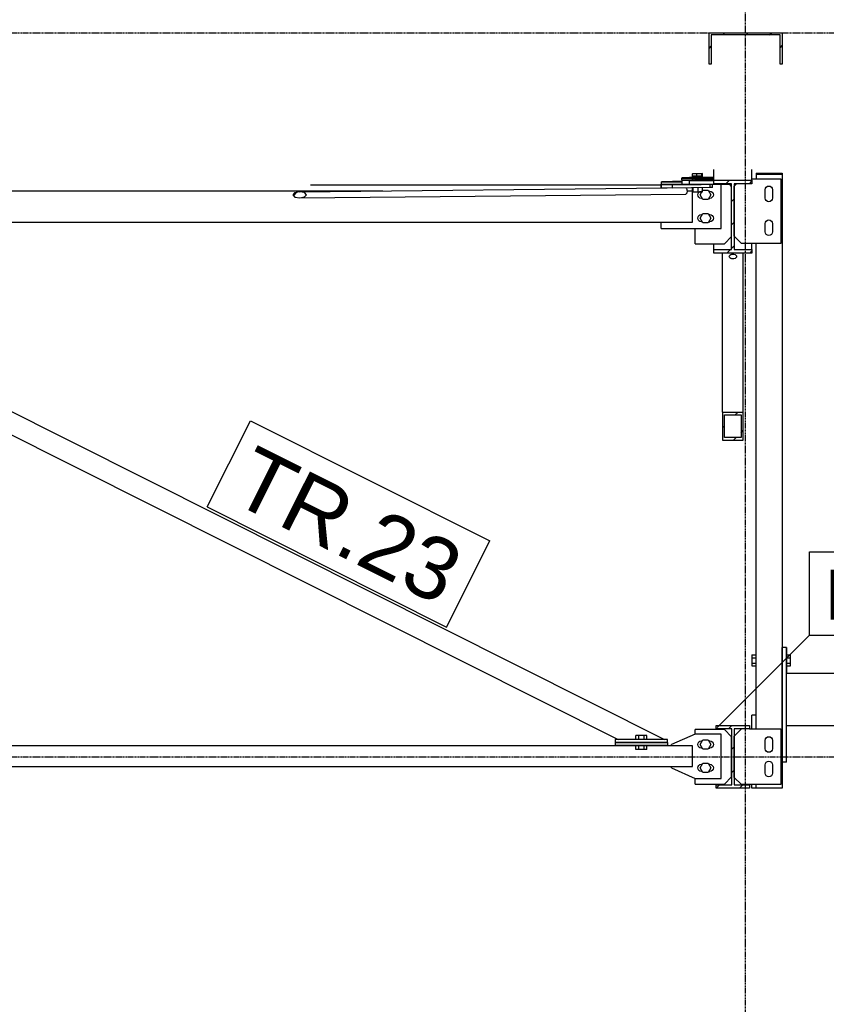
# Model space of a CAD drawing. Header units: millimetres. Extents: x -288865 to 11255, y 102926 to 380857.
# Tile 142 of 142: x -148210 to -146664, y 360788 to 362676. Entities that reach past the tile are written whole.
import ezdxf

# ---------------------------------------------------------------- set-up
doc = ezdxf.new("R2010")
doc.units = ezdxf.units.MM
doc.header["$MEASUREMENT"] = 0
doc.set_wipeout_variables(frame=1)
doc.linetypes.add('DXK_LINE_DOT3', pattern=[5.918699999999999, 2.979, -0.9799, 0.9799, -0.9799])
for name, color, linetype in [('TS_INNE_OBIEKTY', 7, 'Continuous'), ('TS_LINIE_WIDOCZNE', 7, 'Continuous'), ('TS_OPISY', 7, 'Continuous'), ('TS_OPISY_LINIE', 7, 'Continuous'), ('TS_OPISY_RAMKA', 7, 'Continuous'), ('TS_WYPELNIENIE', 7, 'Continuous')]:
    doc.layers.add(name, color=color, linetype=linetype)
doc.styles.add('ARIAL', font='arial.ttf')

# ---------------------------------------------------------------- blocks, each defined once
blk = doc.blocks.new('Part-66156026-1359 - 1303')
at = {"layer": 'TS_LINIE_WIDOCZNE', "color": 1, "linetype": 'Continuous'}
for p, q in [((50117.8613772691, 3250.699999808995), (50131.8613772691, 3264.699999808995)), ((50117.8613772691, 3171.702288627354), (50117.8613772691, 3250.699999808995)), ((50147.5, 3264.699999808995), (50207.3613772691, 3264.699999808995)), ((50207.3613772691, 3264.699999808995), (50207.3613772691, 3157.702288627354)), ((50131.8613772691, 3157.702288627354), (50117.8613772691, 3171.702288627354)), ((50207.3613772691, 3157.702288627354), (50131.8613772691, 3157.702288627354))]:
    blk.add_line(p, q, dxfattribs=at)
blk = doc.blocks.new('Part-66156026-1393 - 1303')
at = {"layer": 'TS_WYPELNIENIE', "linetype": 'Continuous'}
h = blk.add_hatch(dxfattribs=at)
h.set_pattern_fill('', color=256, scale=10, style=0, pattern_type=0)
h.set_pattern_definition([(45, (49294.24434523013, 4293.492244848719), (-22.45064030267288, 22.45064030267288), [])])
h.paths.add_polyline_path([(49298.26146448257, 4289.311802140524), (49294.24434523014, 4293.492244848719), (49284.85854390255, 4295.102803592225), (49275.60213562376, 4293.200034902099), (49271.89739882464, 4288.898554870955), (49275.91451807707, 4284.718112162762), (49285.30031940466, 4283.107553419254), (49294.55672768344, 4285.010322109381)])
at = {"layer": 'TS_INNE_OBIEKTY', "color": 1, "linetype": 'Continuous'}
for p, q in [((49275.60213562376, 4293.200034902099), (49271.89739882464, 4288.898554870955)), ((49271.89739882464, 4288.898554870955), (49275.91451807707, 4284.718112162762)), ((49284.85854390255, 4295.102803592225), (49275.60213562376, 4293.200034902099)), ((49294.24434523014, 4293.492244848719), (49284.85854390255, 4295.102803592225)), ((49298.26146448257, 4289.311802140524), (49294.24434523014, 4293.492244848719)), ((49294.55672768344, 4285.010322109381), (49298.26146448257, 4289.311802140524)), ((49275.91451807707, 4284.718112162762), (49285.30031940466, 4283.107553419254)), ((49285.30031940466, 4283.107553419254), (49294.55672768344, 4285.010322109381))]:
    blk.add_line(p, q, dxfattribs=at)
at = {"layer": 'TS_LINIE_WIDOCZNE', "color": 1, "linetype": 'Continuous'}
for p, q in [((49284.85854390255, 4295.102803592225), (49989.32744002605, 4302.253661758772)), ((49285.30031940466, 4283.107553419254), (50025.13163755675, 4290.617365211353)), ((50025.13163755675, 4290.617365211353), (50027.03408397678, 4292.445485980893)), ((50025.3814156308, 4302.238092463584), (50026.90110433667, 4300.929229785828)), ((50026.90110433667, 4300.929229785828), (50027.76702111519, 4296.716800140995)), ((50027.76702111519, 4296.716800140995), (50027.03408397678, 4292.445485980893))]:
    blk.add_line(p, q, dxfattribs=at)
blk = doc.blocks.new('Part-66156026-1396 - 1303')
at = {"layer": 'TS_LINIE_WIDOCZNE', "color": 1, "linetype": 'Continuous'}
blk.add_line((49305.86691600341, 4308.450839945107), (49978.14881753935, 4308.450710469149), dxfattribs=at)
blk = doc.blocks.new('Part-66156026-1405 - 1303')
at = {"layer": 'TS_LINIE_WIDOCZNE', "color": 1, "linetype": 'Continuous'}
for p, q in [((50117.8613772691, 4305.894660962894), (50122.4215189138, 4310.454802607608)), ((50152.00000000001, 4319.894660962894), (50207.3613772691, 4319.894660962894)), ((50207.3613772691, 4319.894660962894), (50207.3613772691, 4195.896949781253)), ((50117.8613772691, 4209.896949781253), (50117.8613772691, 4305.894660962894)), ((50131.8613772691, 4195.896949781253), (50117.8613772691, 4209.896949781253)), ((50207.3613772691, 4195.896949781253), (50131.8613772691, 4195.896949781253))]:
    blk.add_line(p, q, dxfattribs=at)
blk = doc.blocks.new('Part-66156026-1421 - 1303')
at = {"layer": 'TS_LINIE_WIDOCZNE', "color": 1, "linetype": 'Continuous'}
for p, q in [((49978.14881753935, 4309.242714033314), (50017.65000015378, 4309.242714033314)), ((49978.14881753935, 4302.140190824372), (49978.14881753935, 4309.242714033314)), ((50093.1500000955, 4224.242706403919), (50093.1500000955, 4308.609149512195)), ((49978.14881753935, 4224.242706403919), (49978.14881753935, 4236.726626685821)), ((49978.14881753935, 4224.242706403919), (50093.1500000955, 4224.242706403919))]:
    blk.add_line(p, q, dxfattribs=at)
blk = doc.blocks.new('Part-66156026-1422 - 1303')
at = {"layer": 'TS_LINIE_WIDOCZNE', "color": 1, "linetype": 'Continuous'}
for p, q in [((49978.59926850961, 4308.588290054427), (50017.65000015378, 4309.08209729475)), ((49978.59926851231, 4302.589477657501), (49978.59926850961, 4308.588290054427)), ((49978.59926850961, 4308.588290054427), (50000.05561400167, 4307.91665313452)), ((50000.05561400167, 4307.91665313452), (50054.81886780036, 4308.609149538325)), ((50000.05561400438, 4301.917840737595), (50000.05561400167, 4307.91665313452)), ((50071.79207764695, 4302.824968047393), (50071.79207764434, 4308.609149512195)), ((50076.40532402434, 4303.236913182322), (50076.40532402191, 4308.609149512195)), ((50000.05561400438, 4301.917840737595), (49978.59926851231, 4302.589477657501)), ((50071.79207764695, 4302.824968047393), (50000.05561400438, 4301.917840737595)), ((50076.40532402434, 4303.236913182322), (50071.79207764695, 4302.824968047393))]:
    blk.add_line(p, q, dxfattribs=at)
blk = doc.blocks.new('Part-66156026-1423 - 1303')
at = {"layer": 'TS_LINIE_WIDOCZNE', "color": 1, "linetype": 'Continuous'}
for p, q in [((50000.05536792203, 4314.785339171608), (49978.59902242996, 4314.113702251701)), ((49978.59902242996, 4314.113702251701), (50017.64975408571, 4313.61989501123)), ((49978.59902242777, 4309.242714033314), (49978.59902242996, 4314.113702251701)), ((50017.64975408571, 4314.562853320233), (50000.05536792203, 4314.785339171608))]:
    blk.add_line(p, q, dxfattribs=at)
blk = doc.blocks.new('Part-66156026-1424 - 1303')
at = {"layer": 'TS_LINIE_WIDOCZNE', "color": 1, "linetype": 'Continuous'}
for p, q in [((50032.64975408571, 4322.091453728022), (50017.64975408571, 4321.693544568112)), ((50017.64975408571, 4321.693544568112), (50017.64975408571, 4320.897726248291)), ((50017.64975408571, 4320.897726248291), (50079, 4320.897726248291)), ((50017.64975408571, 4317.801292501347), (50017.64975408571, 4320.897726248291)), ((50079, 4322.091453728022), (50032.64975408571, 4322.091453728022)), ((50040.64915685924, 4321.693035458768), (50040.99179017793, 4321.736049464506)), ((50040.99173231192, 4321.649976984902), (50040.64915685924, 4321.693035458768)), ((50041.98592782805, 4321.611085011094), (50040.99173231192, 4321.649976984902)), ((50040.99179017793, 4321.736049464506), (50041.98614796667, 4321.774804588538)), ((50043.53443284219, 4321.580166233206), (50041.98592782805, 4321.611085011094)), ((50041.98614796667, 4321.774804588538), (50043.53488733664, 4321.805506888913)), ((50045.48568169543, 4321.560246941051), (50043.53443284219, 4321.580166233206)), ((50043.53488733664, 4321.805506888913), (50045.48639408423, 4321.825150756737)), ((50047.64868868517, 4321.553276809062), (50045.48568169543, 4321.560246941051)), ((50045.48639408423, 4321.825150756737), (50047.64962487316, 4321.831813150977)), ((50049.81191949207, 4321.559939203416), (50047.64868868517, 4321.553276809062)), ((50047.64960534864, 4321.55327385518), (50047.64962487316, 4321.831813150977)), ((50047.64962487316, 4321.831813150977), (50049.81263184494, 4321.824843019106)), ((50051.76342625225, 4321.579583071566), (50049.81191949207, 4321.559939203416)), ((50049.81263184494, 4321.824843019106), (50051.76388068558, 4321.804923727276)), ((50053.31216562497, 4321.610285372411), (50051.76342625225, 4321.579583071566)), ((50051.76388068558, 4321.804923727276), (50053.31238569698, 4321.77400494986)), ((50054.30652340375, 4321.649040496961), (50053.31216562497, 4321.610285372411)), ((50053.31238569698, 4321.77400494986), (50054.30658122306, 4321.735112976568)), ((50054.64915669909, 4321.692054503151), (50054.30652340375, 4321.649040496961)), ((50054.30658122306, 4321.735112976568), (50054.64915669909, 4321.692054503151))]:
    blk.add_line(p, q, dxfattribs=at)
blk = doc.blocks.new('Part-66156026-1425 - 1303')
at = {"layer": 'TS_LINIE_WIDOCZNE', "color": 1, "linetype": 'Continuous'}
for p, q in [((50017.65000015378, 4317.801292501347), (50017.65000015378, 4309.007058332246)), ((50017.65000015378, 4317.801292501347), (50079, 4317.801292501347)), ((50017.65000015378, 4317.005474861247), (50032.65000015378, 4316.607566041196)), ((50032.65000015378, 4308.609149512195), (50017.65000015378, 4309.007058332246)), ((50032.65000015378, 4308.609149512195), (50032.65000015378, 4316.607566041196)), ((50032.65000015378, 4316.607566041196), (50079, 4316.607566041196)), ((50113.1500000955, 4308.609149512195), (50032.65000015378, 4308.609149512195)), ((50040.65064707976, 4316.835893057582), (50040.9920571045, 4316.880019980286)), ((50040.99324946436, 4316.793641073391), (50040.65064707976, 4316.835893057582)), ((50040.9920571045, 4316.880019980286), (50041.98298389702, 4316.922170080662)), ((50041.9875203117, 4316.758206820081), (50040.99324946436, 4316.793641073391)), ((50041.98298389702, 4316.922170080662), (50043.52676622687, 4316.958231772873)), ((50043.53613346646, 4316.73267520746), (50041.9875203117, 4316.758206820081)), ((50043.52676622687, 4316.958231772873), (50045.47281385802, 4316.984687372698)), ((50045.48749988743, 4316.719545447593), (50043.53613346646, 4316.73267520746)), ((50045.47281385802, 4316.984687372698), (50047.63129706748, 4316.998956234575)), ((50047.65055275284, 4316.720102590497), (50045.48749988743, 4316.719545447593)), ((50047.63129706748, 4316.998956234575), (50049.79896265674, 4316.999624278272)), ((50047.63224801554, 4316.7200978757), (50047.63129706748, 4316.998956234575)), ((50049.81365913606, 4316.734292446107), (50047.65055275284, 4316.720102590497)), ((50049.79896265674, 4316.999624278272), (50051.75564724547, 4316.9865533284)), ((50051.76502561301, 4316.760725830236), (50049.81365913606, 4316.734292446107)), ((50051.75564724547, 4316.9865533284), (50053.30909568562, 4316.961027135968)), ((50053.31363883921, 4316.796815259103), (50051.76502561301, 4316.760725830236)), ((50053.30909568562, 4316.961027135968), (50054.30671548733, 4316.925553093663)), ((50054.30790976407, 4316.839028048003), (50053.31363883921, 4316.796815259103)), ((50054.30671548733, 4316.925553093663), (50054.65051222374, 4316.883615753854)), ((50054.65051222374, 4316.883615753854), (50054.30790976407, 4316.839028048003))]:
    blk.add_line(p, q, dxfattribs=at)
blk = doc.blocks.new('Part-66156026-1426 - 1303')
at = {"layer": 'TS_LINIE_WIDOCZNE', "color": 1, "linetype": 'Continuous'}
for p, q in [((50043.1500000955, 4318.832714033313), (50079, 4318.832714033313)), ((50043.1500000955, 4317.801292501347), (50043.1500000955, 4318.832714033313)), ((50113.1500000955, 4304.832714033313), (50109.37356461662, 4308.609149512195)), ((50043.1500000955, 4194.835002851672), (50043.1500000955, 4224.242706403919)), ((50043.1500000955, 4194.835002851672), (50099.1500000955, 4194.835002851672)), ((50099.1500000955, 4194.835002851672), (50113.1500000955, 4208.835002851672))]:
    blk.add_line(p, q, dxfattribs=at)
blk = doc.blocks.new('Part-66156026-1432 - 1303')
at = {"layer": 'TS_WYPELNIENIE', "linetype": 'Continuous'}
h = blk.add_hatch(dxfattribs=at)
h.set_pattern_fill('', color=256, scale=10, style=0, pattern_type=0)
h.set_pattern_definition([(45, (50070.00000055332, 4600), (-22.45064030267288, 22.45064030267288), [])])
h.paths.add_polyline_path([(50210.00000035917, 4600), (50070.00000055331, 4600), (50070.00000055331, 4540), (50074.00000055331, 4540), (50074.00000055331, 4596), (50206.00000055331, 4596), (50206.00000055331, 4540), (50210.00000055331, 4540)])
at = {"layer": 'TS_INNE_OBIEKTY', "color": 1, "linetype": 'Continuous'}
for p, q in [((50070.00000055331, 4600), (50210.00000035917, 4600)), ((50070.00000055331, 4540), (50070.00000055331, 4600)), ((50206.00000055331, 4596), (50074.00000055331, 4596)), ((50074.00000055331, 4596), (50074.00000055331, 4540)), ((50206.00000055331, 4540), (50206.00000055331, 4596)), ((50210.00000035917, 4600), (50210.00000055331, 4540)), ((50074.00000055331, 4540), (50070.00000055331, 4540)), ((50210.00000055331, 4540), (50206.00000055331, 4540))]:
    blk.add_line(p, q, dxfattribs=at)
blk = doc.blocks.new('Part-66156026-1440 - 1303')
at = {"layer": 'TS_LINIE_WIDOCZNE', "color": 1, "linetype": 'Continuous'}
for p, q in [((50043.1500000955, 3254.763797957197), (49998.1500000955, 3234.763797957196)), ((50093.1500000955, 3254.763797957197), (50043.1500000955, 3254.763797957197)), ((50093.1500000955, 3169.763790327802), (50093.1500000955, 3254.763797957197)), ((49998.1500000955, 3232.249156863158), (49998.1500000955, 3234.763797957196)), ((49998.1500000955, 3189.763790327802), (49998.1500000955, 3192.249156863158)), ((49998.1500000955, 3189.763790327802), (50043.1500000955, 3169.763790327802)), ((50043.1500000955, 3169.763790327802), (50093.1500000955, 3169.763790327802))]:
    blk.add_line(p, q, dxfattribs=at)
blk = doc.blocks.new('Part-66156026-1441 - 1303')
at = {"layer": 'TS_LINIE_WIDOCZNE', "color": 1, "linetype": 'Continuous'}
for p, q in [((50099.1500000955, 3263.513797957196), (50043.1500000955, 3263.513797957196)), ((50043.1500000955, 3254.763797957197), (50043.1500000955, 3263.513797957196)), ((50113.1500000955, 3249.513797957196), (50099.1500000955, 3263.513797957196)), ((50113.1500000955, 3172.516086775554), (50113.1500000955, 3249.513797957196)), ((50043.1500000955, 3158.516086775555), (50043.1500000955, 3169.763790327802)), ((50043.1500000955, 3158.516086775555), (50099.1500000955, 3158.516086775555)), ((50099.1500000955, 3158.516086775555), (50113.1500000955, 3172.516086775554))]:
    blk.add_line(p, q, dxfattribs=at)
blk = doc.blocks.new('Part-66156026-1450 - 1303')
at = {"layer": 'TS_LINIE_WIDOCZNE', "color": 1, "linetype": 'Continuous'}
for p, q in [((50209.99015713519, 3200.999999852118), (50209.9901569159, 3420.999999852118)), ((50218.01746241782, 3421.000000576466), (50209.9901569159, 3420.999999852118)), ((50217.99015661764, 3421.000000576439), (50218.01746241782, 3421.000000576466)), ((50217.99015683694, 3200.999999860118), (50217.99015661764, 3420.999999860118)), ((50218.01746241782, 3421.000000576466), (50218.0174624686, 3371.000000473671)), ((50218.01746264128, 3200.999984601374), (50218.01746257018, 3271.000000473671)), ((50218.01746264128, 3200.999984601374), (50209.99015713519, 3200.999999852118)), ((50217.99015683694, 3200.999984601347), (50218.01746264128, 3200.999984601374))]:
    blk.add_line(p, q, dxfattribs=at)
blk = doc.blocks.new('Part-66156026-1451 - 1303')
at = {"layer": 'TS_LINIE_WIDOCZNE', "color": 1, "linetype": 'Continuous'}
for p, q in [((51010.00375422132, 3370.999999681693), (50217.99996169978, 3371.000000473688)), ((51010.00375422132, 3370.999999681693), (51010.00375421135, 3361.002673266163)), ((51010.00375412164, 3270.999999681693), (51010.0037541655, 3315.00269120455)), ((50217.9999616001, 3271.000000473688), (50540.01938898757, 3271.000000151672)), ((51010.00375412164, 3270.999999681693), (50668.01562978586, 3271.000000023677))]:
    blk.add_line(p, q, dxfattribs=at)
blk = doc.blocks.new('Part-66156026-1457 - 1303')
at = {"layer": 'TS_LINIE_WIDOCZNE', "color": 1, "linetype": 'Continuous'}
for p, q in [((49990.15005836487, 3244.563324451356), (49890.15005836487, 3244.563324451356)), ((49890.15005836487, 3244.563324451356), (49890.15005836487, 3238.563324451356)), ((49890.15005836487, 3238.563324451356), (49990.15005836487, 3238.563324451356)), ((49990.15005836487, 3238.563324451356), (49990.15005836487, 3244.563324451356))]:
    blk.add_line(p, q, dxfattribs=at)
blk = doc.blocks.new('Part-66156026-1459 - 1303')
at = {"layer": 'TS_WYPELNIENIE', "linetype": 'Continuous'}
h = blk.add_hatch(dxfattribs=at)
h.set_pattern_fill('', color=256, scale=10, style=0, pattern_type=0)
h.set_pattern_definition([(45, (50083.5, 3271), (-22.45064030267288, 22.45064030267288), [])])
h.paths.add_polyline_path([(50147.5, 3271), (50083.5, 3271), (50083.5, 3264.699999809), (50113.29999995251, 3264.699999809), (50113.29999995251, 3157.300000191), (50083.5, 3157.300000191), (50083.5, 3151), (50147.5, 3151), (50147.5, 3157.300000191), (50117.70000004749, 3157.300000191), (50117.70000004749, 3264.699999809), (50147.5, 3264.699999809)])
at = {"layer": 'TS_INNE_OBIEKTY', "color": 1, "linetype": 'Continuous'}
for p, q in [((50083.5, 3271), (50147.5, 3271)), ((50083.5, 3264.699999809), (50083.5, 3271)), ((50147.5, 3271), (50147.5, 3264.699999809)), ((50113.29999995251, 3264.699999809), (50083.5, 3264.699999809)), ((50113.29999995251, 3157.300000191), (50113.29999995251, 3264.699999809)), ((50147.5, 3264.699999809), (50117.70000004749, 3264.699999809)), ((50117.70000004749, 3264.699999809), (50117.70000004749, 3157.300000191)), ((50083.5, 3151), (50083.5, 3157.300000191)), ((50083.5, 3157.300000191), (50113.29999995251, 3157.300000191)), ((50117.70000004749, 3157.300000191), (50147.5, 3157.300000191)), ((50147.5, 3157.300000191), (50147.5, 3151)), ((50147.5, 3151), (50083.5, 3151))]:
    blk.add_line(p, q, dxfattribs=at)
blk = doc.blocks.new('Part-66156026-1461 - 1303')
at = {"layer": 'TS_WYPELNIENIE', "linetype": 'Continuous'}
h = blk.add_hatch(dxfattribs=at)
h.set_pattern_fill('', color=256, scale=10, style=0, pattern_type=0)
h.set_pattern_definition([(45, (50079, 4317.356182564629), (-22.45064030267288, 22.45064030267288), [])])
h.paths.add_polyline_path([(50152.00000000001, 4317.356182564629), (50079, 4317.356182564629), (50079, 4310.454802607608), (50113.1500000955, 4310.454802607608), (50113.1500000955, 4184.229565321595), (50079, 4184.229565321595), (50079, 4177.328185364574), (50152.00000000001, 4177.328185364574), (50152.00000000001, 4184.229565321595), (50117.8499999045, 4184.229565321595), (50117.8499999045, 4310.454802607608), (50152.00000000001, 4310.454802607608)])
at = {"layer": 'TS_INNE_OBIEKTY', "color": 1, "linetype": 'Continuous'}
for p, q in [((50079, 4317.356182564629), (50152.00000000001, 4317.356182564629)), ((50079, 4310.454802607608), (50079, 4317.356182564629)), ((50113.1500000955, 4310.454802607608), (50079, 4310.454802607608)), ((50113.1500000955, 4184.229565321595), (50113.1500000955, 4310.454802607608)), ((50152.00000000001, 4310.454802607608), (50117.8499999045, 4310.454802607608)), ((50117.8499999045, 4310.454802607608), (50117.8499999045, 4184.229565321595)), ((50152.00000000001, 4317.356182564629), (50152.00000000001, 4310.454802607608)), ((50079, 4177.328185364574), (50079, 4184.229565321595)), ((50079, 4184.229565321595), (50113.1500000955, 4184.229565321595)), ((50152.00000000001, 4177.328185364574), (50079, 4177.328185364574)), ((50117.8499999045, 4184.229565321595), (50152.00000000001, 4184.229565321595)), ((50152.00000000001, 4184.229565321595), (50152.00000000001, 4177.328185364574))]:
    blk.add_line(p, q, dxfattribs=at)
at = {"layer": 'TS_LINIE_WIDOCZNE', "color": 1, "linetype": 'Continuous'}
for p, q in [((50079, 4317.356182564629), (50079, 4337.3561823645)), ((50152.00000000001, 4317.356182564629), (50152.00000000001, 4337.3561823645)), ((50079, 4184.229565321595), (50079, 4194.835002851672)), ((50152.00000000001, 4184.229565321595), (50152.00000000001, 4195.896949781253))]:
    blk.add_line(p, q, dxfattribs=at)
blk = doc.blocks.new('Part-66156026-1464 - 1303')
at = {"layer": 'TS_WYPELNIENIE', "linetype": 'Continuous'}
h = blk.add_hatch(dxfattribs=at)
h.set_pattern_fill('', color=256, scale=10, style=0, pattern_type=0)
h.set_pattern_definition([(45, (50095.49999999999, 3872.339878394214), (-22.45064030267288, 22.45064030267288), [])])
h.paths.add_polyline_path([(50135.5, 3872.339878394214), (50095.5, 3872.339878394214), (50095.5, 3818.324232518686), (50135.5, 3818.324232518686)])
h.paths.add_polyline_path([(50099.5, 3823.725797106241), (50099.5, 3866.938313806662), (50131.5, 3866.938313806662), (50131.5, 3823.725797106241)])
at = {"layer": 'TS_INNE_OBIEKTY', "color": 1, "linetype": 'Continuous'}
for p, q in [((50095.5, 3872.339878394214), (50135.5, 3872.339878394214)), ((50095.5, 3872.339878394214), (50095.5, 3818.324232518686)), ((50135.5, 3818.324232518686), (50135.5, 3872.339878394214)), ((50099.5, 3823.725797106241), (50099.5, 3866.938313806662)), ((50099.5, 3866.938313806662), (50131.5, 3866.938313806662)), ((50131.5, 3866.938313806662), (50131.5, 3823.725797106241)), ((50095.5, 3818.324232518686), (50135.5, 3818.324232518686)), ((50131.5, 3823.725797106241), (50099.5, 3823.725797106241))]:
    blk.add_line(p, q, dxfattribs=at)
at = {"layer": 'TS_LINIE_WIDOCZNE', "color": 1, "linetype": 'Continuous'}
for p, q in [((50095.5, 3872.339878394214), (50095.5, 4177.328185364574)), ((50135.5, 3872.339878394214), (50135.5, 4177.328185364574))]:
    blk.add_line(p, q, dxfattribs=at)
blk = doc.blocks.new('Part-66156026-1466 - 1303')
at = {"layer": 'TS_LINIE_WIDOCZNE', "color": 1, "linetype": 'Continuous'}
for p, q in [((50159.97269388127, 3290.9988981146), (50151.97269417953, 3290.99889809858)), ((50151.97269423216, 3264.699999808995), (50151.97269417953, 3290.99889809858)), ((50159.9726939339, 3264.699999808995), (50159.97269388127, 3290.9988981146)), ((50159.99999968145, 3290.998898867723), (50159.97269388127, 3290.9988981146)), ((50159.97269388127, 3290.998898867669), (50159.99999968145, 3290.998898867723)), ((50151.97269445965, 3150.998898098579), (50151.97269444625, 3157.702288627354)), ((50159.97269416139, 3150.9988981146), (50159.97269414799, 3157.702288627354)), ((50159.97269416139, 3150.9988981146), (50151.97269445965, 3150.998898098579)), ((50159.97269416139, 3150.9988981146), (50159.99999996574, 3150.998881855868)), ((50159.97269416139, 3150.998881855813), (50159.99999996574, 3150.998881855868))]:
    blk.add_line(p, q, dxfattribs=at)
blk = doc.blocks.new('Part-66156026-1467 - 1303')
at = {"layer": 'TS_LINIE_WIDOCZNE', "color": 1, "linetype": 'Continuous'}
for p, q in [((46385.17006847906, 4296.726626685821), (49444.82995371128, 4296.726626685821)), ((50027.76500114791, 4296.726626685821), (50038.150000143, 4296.726626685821)), ((50038.150000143, 4236.726626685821), (50038.150000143, 4296.726626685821)), ((48037.59503829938, 4236.726626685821), (50038.150000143, 4236.726626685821))]:
    blk.add_line(p, q, dxfattribs=at)
blk = doc.blocks.new('Part-66156026-1468 - 1303')
at = {"layer": 'TS_LINIE_WIDOCZNE', "color": 1, "linetype": 'Continuous'}
for p, q in [((50038.150000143, 3232.249156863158), (45787.05000019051, 3232.249156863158)), ((50038.150000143, 3192.249156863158), (50038.150000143, 3232.249156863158)), ((45787.05000019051, 3192.249156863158), (50038.150000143, 3192.249156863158))]:
    blk.add_line(p, q, dxfattribs=at)
blk = doc.blocks.new('Part-66156026-1470 - 1303')
at = {"layer": 'TS_LINIE_WIDOCZNE', "color": 1, "linetype": 'Continuous'}
for p, q in [((47943.0339458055, 4224.719951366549), (49895.56237554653, 3244.563324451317)), ((48032.1926211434, 4224.719951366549), (49984.72105088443, 3244.563324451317))]:
    blk.add_line(p, q, dxfattribs=at)
blk = doc.blocks.new('Part-66156026-1475 - 1303')
at = {"layer": 'TS_LINIE_WIDOCZNE', "color": 1, "linetype": 'Continuous'}
for p, q in [((49990.15005645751, 3238.563324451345), (49890.15005645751, 3238.563324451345)), ((49890.15005645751, 3238.563324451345), (49890.15005645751, 3232.563324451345)), ((49990.15005645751, 3232.563324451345), (49890.15005645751, 3232.563324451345)), ((49990.15005645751, 3238.563324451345), (49990.15005645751, 3232.563324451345))]:
    blk.add_line(p, q, dxfattribs=at)
blk = doc.blocks.new('Part-66156026-1484 - 1303')
at = {"layer": 'TS_LINIE_WIDOCZNE', "color": 1, "linetype": 'Continuous'}
for p, q in [((50160.00000000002, 4330.474876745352), (50160.00000000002, 4319.894660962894)), ((50160.00000000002, 4330.474876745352), (50210.00000000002, 4330.474876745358)), ((50160.00000000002, 4328.474876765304), (50210.00000000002, 4328.474876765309)), ((50165.00000000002, 4328.574876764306), (50165.00000000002, 4330.37487674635)), ((50165.00000000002, 4330.37487674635), (50205.00000000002, 4330.374876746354)), ((50205.00000000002, 4328.574876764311), (50165.00000000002, 4328.574876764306)), ((50205.00000000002, 4330.374876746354), (50205.00000000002, 4328.574876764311)), ((50210.00000000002, 4330.474876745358), (50210.00000000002, 3150.99999968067)), ((50160.00000000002, 3264.699999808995), (50160.00000000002, 4195.896949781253)), ((50160.00000000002, 3150.99999968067), (50160.00000000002, 3157.702288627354)), ((50210.00000000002, 3150.99999968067), (50160.00000000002, 3150.99999968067))]:
    blk.add_line(p, q, dxfattribs=at)
blk = doc.blocks.new('Bolt-66156026-1509 - 1303')
at = {"layer": 'TS_INNE_OBIEKTY', "color": 1, "linetype": 'Continuous'}
for p, q in [((50048.1500000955, 4289.242706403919), (50048.68284336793, 4291.921490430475)), ((50048.68284336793, 4286.563922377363), (50048.1500000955, 4289.242706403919)), ((50048.68284336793, 4291.921490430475), (50050.20025262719, 4294.192453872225)), ((50050.20025262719, 4294.192453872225), (50052.47121606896, 4295.709863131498)), ((50052.47121606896, 4295.709863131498), (50055.1500000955, 4296.242706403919)), ((50052.75769525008, 4289.242706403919), (50057.95384767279, 4298.242706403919)), ((50057.95384767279, 4280.242706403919), (50052.75769525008, 4289.242706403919)), ((50055.1500000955, 4296.242706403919), (50056.79914713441, 4296.242706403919)), ((50057.95384767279, 4298.242706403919), (50068.34615251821, 4298.242706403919)), ((50068.34615251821, 4298.242706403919), (50073.54230494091, 4289.242706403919)), ((50073.54230494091, 4289.242706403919), (50068.34615251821, 4280.242706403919)), ((50069.50085305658, 4296.242706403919), (50071.1500000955, 4296.242706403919)), ((50071.1500000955, 4296.242706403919), (50073.82878412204, 4295.709863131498)), ((50073.82878412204, 4295.709863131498), (50076.09974756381, 4294.192453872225)), ((50076.09974756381, 4294.192453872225), (50077.61715682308, 4291.921490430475)), ((50077.61715682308, 4291.921490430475), (50078.1500000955, 4289.242706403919)), ((50078.1500000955, 4289.242706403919), (50077.61715682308, 4286.563922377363)), ((50050.20025262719, 4284.292958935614), (50048.68284336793, 4286.563922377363)), ((50052.47121606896, 4282.77554967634), (50050.20025262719, 4284.292958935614)), ((50055.1500000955, 4282.242706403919), (50052.47121606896, 4282.77554967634)), ((50056.79914713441, 4282.242706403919), (50055.1500000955, 4282.242706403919)), ((50068.34615251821, 4280.242706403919), (50057.95384767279, 4280.242706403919)), ((50069.50085305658, 4282.242706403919), (50071.1500000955, 4282.242706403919)), ((50073.82878412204, 4282.77554967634), (50071.1500000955, 4282.242706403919)), ((50076.09974756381, 4284.292958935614), (50073.82878412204, 4282.77554967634)), ((50077.61715682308, 4286.563922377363), (50076.09974756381, 4284.292958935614)), ((50050.20025262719, 4249.192453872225), (50052.47121606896, 4250.709863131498)), ((50052.47121606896, 4250.709863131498), (50055.1500000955, 4251.242706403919)), ((50052.75769525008, 4244.242706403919), (50057.95384767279, 4253.242706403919)), ((50055.1500000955, 4251.242706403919), (50056.79914713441, 4251.242706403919)), ((50057.95384767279, 4253.242706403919), (50068.34615251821, 4253.242706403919)), ((50068.34615251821, 4253.242706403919), (50073.54230494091, 4244.242706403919)), ((50069.50085305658, 4251.242706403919), (50071.1500000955, 4251.242706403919)), ((50071.1500000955, 4251.242706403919), (50073.82878412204, 4250.709863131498)), ((50073.82878412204, 4250.709863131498), (50076.09974756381, 4249.192453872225)), ((50048.1500000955, 4244.242706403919), (50048.68284336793, 4246.921490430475)), ((50048.68284336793, 4241.563922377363), (50048.1500000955, 4244.242706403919)), ((50048.68284336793, 4246.921490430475), (50050.20025262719, 4249.192453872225)), ((50050.20025262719, 4239.292958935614), (50048.68284336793, 4241.563922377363)), ((50052.47121606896, 4237.77554967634), (50050.20025262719, 4239.292958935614)), ((50055.1500000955, 4237.242706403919), (50052.47121606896, 4237.77554967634)), ((50057.95384767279, 4235.242706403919), (50052.75769525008, 4244.242706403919)), ((50056.79914713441, 4237.242706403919), (50055.1500000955, 4237.242706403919)), ((50068.34615251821, 4235.242706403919), (50057.95384767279, 4235.242706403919)), ((50073.54230494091, 4244.242706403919), (50068.34615251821, 4235.242706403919)), ((50069.50085305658, 4237.242706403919), (50071.1500000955, 4237.242706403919)), ((50073.82878412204, 4237.77554967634), (50071.1500000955, 4237.242706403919)), ((50076.09974756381, 4239.292958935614), (50073.82878412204, 4237.77554967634)), ((50076.09974756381, 4249.192453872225), (50077.61715682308, 4246.921490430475)), ((50077.61715682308, 4241.563922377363), (50076.09974756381, 4239.292958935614)), ((50077.61715682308, 4246.921490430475), (50078.1500000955, 4244.242706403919)), ((50078.1500000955, 4244.242706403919), (50077.61715682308, 4241.563922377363))]:
    blk.add_line(p, q, dxfattribs=at)
blk = doc.blocks.new('Bolt-66156026-1510 - 1303')
at = {"layer": 'TS_INNE_OBIEKTY', "color": 1, "linetype": 'Continuous'}
for p, q in [((50038.09307824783, 4324.989293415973), (50046.40692212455, 4325.113349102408)), ((50038.09307824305, 4317.070861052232), (50038.09307824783, 4324.989293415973)), ((50039.33615630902, 4324.784018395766), (50038.09307824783, 4324.989293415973)), ((50046.40692212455, 4325.113349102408), (50055.96384406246, 4325.032129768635)), ((50055.96384406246, 4325.032129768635), (50057.20692212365, 4324.826854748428)), ((50039.33615630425, 4316.865586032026), (50038.09307824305, 4317.070861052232)), ((50039.33615630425, 4316.865586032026), (50039.33615630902, 4324.784018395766)), ((50048.89307824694, 4324.702799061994), (50039.33615630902, 4324.784018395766)), ((50039.33615630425, 4316.865586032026), (50048.89307824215, 4316.784366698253)), ((50057.20692212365, 4324.826854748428), (50048.89307824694, 4324.702799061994)), ((50048.89307824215, 4316.784366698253), (50048.89307824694, 4324.702799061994)), ((50048.89307824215, 4316.784366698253), (50057.20692211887, 4316.908422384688)), ((50057.20692211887, 4316.908422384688), (50057.20692212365, 4324.826854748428)), ((50038.09307822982, 4295.155199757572), (50038.0930782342, 4302.398834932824)), ((50039.336156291, 4294.949924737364), (50038.09307822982, 4295.155199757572)), ((50039.336156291, 4294.949924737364), (50039.33615629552, 4302.414553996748)), ((50039.336156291, 4294.949924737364), (50048.89307822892, 4294.868705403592)), ((50048.89307822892, 4294.868705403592), (50048.89307823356, 4302.535403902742)), ((50048.89307822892, 4294.868705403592), (50057.20692210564, 4294.992761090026)), ((50057.20692210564, 4294.992761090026), (50057.20692211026, 4302.640534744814))]:
    blk.add_line(p, q, dxfattribs=at)
blk = doc.blocks.new('Bolt-66156026-1511 - 1303')
at = {"layer": 'TS_INNE_OBIEKTY', "color": 1, "linetype": 'Continuous'}
for p, q in [((50038.09163537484, 4329.514705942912), (50039.33471206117, 4329.719965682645)), ((50038.09163537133, 4321.596273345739), (50038.09163537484, 4329.514705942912)), ((50046.40548008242, 4329.390659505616), (50038.09163537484, 4329.514705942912)), ((50039.33471206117, 4329.719965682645), (50048.89163345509, 4329.801178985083)), ((50055.96240147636, 4329.471872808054), (50046.40548008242, 4329.390659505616)), ((50046.40548007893, 4321.472226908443), (50046.40548008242, 4329.390659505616)), ((50048.89163345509, 4329.801178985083), (50057.20547816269, 4329.677132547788)), ((50057.20547816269, 4329.677132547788), (50055.96240147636, 4329.471872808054)), ((50055.96240147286, 4321.553440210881), (50055.96240147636, 4329.471872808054)), ((50057.2054781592, 4321.758699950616), (50057.20547816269, 4329.677132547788)), ((50046.40548007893, 4321.472226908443), (50038.09163537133, 4321.596273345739)), ((50055.96240147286, 4321.553440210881), (50046.40548007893, 4321.472226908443)), ((50055.96240147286, 4321.553440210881), (50057.2054781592, 4321.758699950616))]:
    blk.add_line(p, q, dxfattribs=at)
blk = doc.blocks.new('GridLine-66156026-1657 - 1303')
at = {"layer": 'TS_INNE_OBIEKTY', "color": 4, "linetype": 'DXK_LINE_DOT3'}
blk.add_line((33195.7, 4600), (51746.5, 4600), dxfattribs=at)
blk = doc.blocks.new('Bolt-66156026-1519 - 1303')
at = {"layer": 'TS_INNE_OBIEKTY', "color": 1, "linetype": 'Continuous'}
for p, q in [((50048.1500000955, 3234.763790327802), (50048.68284336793, 3237.442574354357)), ((50048.68284336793, 3232.085006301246), (50048.1500000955, 3234.763790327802)), ((50048.68284336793, 3237.442574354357), (50050.20025262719, 3239.713537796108)), ((50050.20025262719, 3229.814042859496), (50048.68284336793, 3232.085006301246)), ((50050.20025262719, 3239.713537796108), (50052.47121606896, 3241.230947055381)), ((50052.47121606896, 3228.296633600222), (50050.20025262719, 3229.814042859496)), ((50052.47121606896, 3241.230947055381), (50055.1500000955, 3241.763790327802)), ((50052.75769525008, 3234.763790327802), (50057.95384767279, 3243.763790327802)), ((50057.95384767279, 3225.763790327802), (50052.75769525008, 3234.763790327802)), ((50055.1500000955, 3241.763790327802), (50056.79914713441, 3241.763790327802)), ((50057.95384767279, 3243.763790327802), (50068.34615251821, 3243.763790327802)), ((50068.34615251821, 3243.763790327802), (50073.54230494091, 3234.763790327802)), ((50073.54230494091, 3234.763790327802), (50068.34615251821, 3225.763790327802)), ((50069.50085305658, 3241.763790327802), (50071.1500000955, 3241.763790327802)), ((50071.1500000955, 3241.763790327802), (50073.82878412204, 3241.230947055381)), ((50073.82878412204, 3241.230947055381), (50076.09974756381, 3239.713537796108)), ((50076.09974756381, 3229.814042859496), (50073.82878412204, 3228.296633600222)), ((50076.09974756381, 3239.713537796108), (50077.61715682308, 3237.442574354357)), ((50077.61715682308, 3232.085006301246), (50076.09974756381, 3229.814042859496)), ((50077.61715682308, 3237.442574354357), (50078.1500000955, 3234.763790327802)), ((50078.1500000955, 3234.763790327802), (50077.61715682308, 3232.085006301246)), ((50055.1500000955, 3227.763790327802), (50052.47121606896, 3228.296633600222)), ((50056.79914713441, 3227.763790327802), (50055.1500000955, 3227.763790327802)), ((50068.34615251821, 3225.763790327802), (50057.95384767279, 3225.763790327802)), ((50069.50085305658, 3227.763790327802), (50071.1500000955, 3227.763790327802)), ((50073.82878412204, 3228.296633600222), (50071.1500000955, 3227.763790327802)), ((50048.1500000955, 3189.763790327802), (50048.68284336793, 3192.442574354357)), ((50048.68284336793, 3192.442574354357), (50050.20025262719, 3194.713537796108)), ((50050.20025262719, 3194.713537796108), (50052.47121606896, 3196.230947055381)), ((50052.47121606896, 3196.230947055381), (50055.1500000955, 3196.763790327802)), ((50052.75769525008, 3189.763790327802), (50057.95384767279, 3198.763790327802)), ((50055.1500000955, 3196.763790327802), (50056.79914713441, 3196.763790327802)), ((50057.95384767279, 3198.763790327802), (50068.34615251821, 3198.763790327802)), ((50068.34615251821, 3198.763790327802), (50073.54230494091, 3189.763790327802)), ((50069.50085305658, 3196.763790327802), (50071.1500000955, 3196.763790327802)), ((50071.1500000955, 3196.763790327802), (50073.82878412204, 3196.230947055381)), ((50073.82878412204, 3196.230947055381), (50076.09974756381, 3194.713537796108)), ((50076.09974756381, 3194.713537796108), (50077.61715682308, 3192.442574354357)), ((50077.61715682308, 3192.442574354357), (50078.1500000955, 3189.763790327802)), ((50048.68284336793, 3187.085006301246), (50048.1500000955, 3189.763790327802)), ((50050.20025262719, 3184.814042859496), (50048.68284336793, 3187.085006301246)), ((50052.47121606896, 3183.296633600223), (50050.20025262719, 3184.814042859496)), ((50055.1500000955, 3182.763790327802), (50052.47121606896, 3183.296633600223)), ((50057.95384767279, 3180.763790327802), (50052.75769525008, 3189.763790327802)), ((50056.79914713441, 3182.763790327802), (50055.1500000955, 3182.763790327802)), ((50068.34615251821, 3180.763790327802), (50057.95384767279, 3180.763790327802)), ((50073.54230494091, 3189.763790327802), (50068.34615251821, 3180.763790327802)), ((50069.50085305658, 3182.763790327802), (50071.1500000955, 3182.763790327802)), ((50073.82878412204, 3183.296633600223), (50071.1500000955, 3182.763790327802)), ((50076.09974756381, 3184.814042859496), (50073.82878412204, 3183.296633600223)), ((50077.61715682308, 3187.085006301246), (50076.09974756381, 3184.814042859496)), ((50078.1500000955, 3189.763790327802), (50077.61715682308, 3187.085006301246))]:
    blk.add_line(p, q, dxfattribs=at)
blk = doc.blocks.new('Bolt-66156026-1527 - 1303')
at = {"layer": 'TS_INNE_OBIEKTY', "color": 1, "linetype": 'Continuous'}
for p, q in [((50177.3617558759, 4298.894660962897), (50177.89459914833, 4301.573444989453)), ((50177.3617558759, 4282.894660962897), (50177.3617558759, 4298.894660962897)), ((50177.89459914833, 4301.573444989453), (50179.41200840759, 4303.844408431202)), ((50179.41200840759, 4303.844408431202), (50181.68297184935, 4305.361817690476)), ((50181.68297184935, 4305.361817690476), (50184.36175587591, 4305.894660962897)), ((50184.36175587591, 4305.894660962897), (50187.04053990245, 4305.361817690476)), ((50187.04053990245, 4305.361817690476), (50189.31150334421, 4303.844408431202)), ((50189.31150334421, 4303.844408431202), (50190.82891260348, 4301.573444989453)), ((50190.82891260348, 4301.573444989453), (50191.3617558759, 4298.894660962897)), ((50191.3617558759, 4298.894660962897), (50191.3617558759, 4282.894660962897)), ((50177.89459914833, 4280.21587693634), (50177.3617558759, 4282.894660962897)), ((50179.41200840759, 4277.944913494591), (50177.89459914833, 4280.21587693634)), ((50181.68297184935, 4276.427504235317), (50179.41200840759, 4277.944913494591)), ((50184.36175587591, 4275.894660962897), (50181.68297184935, 4276.427504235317)), ((50187.04053990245, 4276.427504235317), (50184.36175587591, 4275.894660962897)), ((50189.31150334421, 4277.944913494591), (50187.04053990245, 4276.427504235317)), ((50190.82891260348, 4280.21587693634), (50189.31150334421, 4277.944913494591)), ((50191.3617558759, 4282.894660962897), (50190.82891260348, 4280.21587693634)), ((50177.3617558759, 4233.894660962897), (50177.89459914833, 4236.573444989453)), ((50177.3617558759, 4217.894660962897), (50177.3617558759, 4233.894660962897)), ((50177.89459914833, 4236.573444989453), (50179.41200840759, 4238.844408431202)), ((50179.41200840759, 4238.844408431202), (50181.68297184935, 4240.361817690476)), ((50181.68297184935, 4240.361817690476), (50184.36175587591, 4240.894660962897)), ((50184.36175587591, 4240.894660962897), (50187.04053990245, 4240.361817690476)), ((50187.04053990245, 4240.361817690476), (50189.31150334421, 4238.844408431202)), ((50189.31150334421, 4238.844408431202), (50190.82891260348, 4236.573444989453)), ((50190.82891260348, 4236.573444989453), (50191.3617558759, 4233.894660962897)), ((50191.3617558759, 4233.894660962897), (50191.3617558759, 4217.894660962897)), ((50177.89459914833, 4215.21587693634), (50177.3617558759, 4217.894660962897)), ((50179.41200840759, 4212.944913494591), (50177.89459914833, 4215.21587693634)), ((50181.68297184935, 4211.427504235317), (50179.41200840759, 4212.944913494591)), ((50189.31150334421, 4212.944913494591), (50187.04053990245, 4211.427504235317)), ((50190.82891260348, 4215.21587693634), (50189.31150334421, 4212.944913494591)), ((50191.3617558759, 4217.894660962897), (50190.82891260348, 4215.21587693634)), ((50184.36175587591, 4210.894660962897), (50181.68297184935, 4211.427504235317)), ((50187.04053990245, 4211.427504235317), (50184.36175587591, 4210.894660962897))]:
    blk.add_line(p, q, dxfattribs=at)
blk = doc.blocks.new('Bolt-66156026-1528 - 1303')
at = {"layer": 'TS_INNE_OBIEKTY', "color": 1, "linetype": 'Continuous'}
for p, q in [((50179.41162980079, 3247.649747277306), (50181.68259324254, 3249.167156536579)), ((50181.68259324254, 3249.167156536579), (50184.3613772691, 3249.699999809)), ((50184.3613772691, 3249.699999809), (50187.04016129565, 3249.167156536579)), ((50187.04016129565, 3249.167156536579), (50189.3111247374, 3247.649747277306)), ((50177.3613772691, 3242.699999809), (50177.89422054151, 3245.378783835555)), ((50177.3613772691, 3226.699999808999), (50177.3613772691, 3242.699999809)), ((50177.89422054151, 3245.378783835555), (50179.41162980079, 3247.649747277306)), ((50189.3111247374, 3247.649747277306), (50190.82853399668, 3245.378783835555)), ((50190.82853399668, 3245.378783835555), (50191.3613772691, 3242.699999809)), ((50191.3613772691, 3242.699999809), (50191.3613772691, 3226.699999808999)), ((50177.89422054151, 3224.021215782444), (50177.3613772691, 3226.699999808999)), ((50179.41162980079, 3221.750252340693), (50177.89422054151, 3224.021215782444)), ((50181.68259324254, 3220.23284308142), (50179.41162980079, 3221.750252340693)), ((50184.3613772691, 3219.699999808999), (50181.68259324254, 3220.23284308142)), ((50187.04016129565, 3220.23284308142), (50184.3613772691, 3219.699999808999)), ((50189.3111247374, 3221.750252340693), (50187.04016129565, 3220.23284308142)), ((50190.82853399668, 3224.021215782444), (50189.3111247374, 3221.750252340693)), ((50191.3613772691, 3226.699999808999), (50190.82853399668, 3224.021215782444)), ((50177.3613772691, 3195.699999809), (50177.89422054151, 3198.378783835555)), ((50177.3613772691, 3179.699999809), (50177.3613772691, 3195.699999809)), ((50177.89422054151, 3198.378783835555), (50179.41162980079, 3200.649747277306)), ((50179.41162980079, 3200.649747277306), (50181.68259324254, 3202.167156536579)), ((50181.68259324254, 3202.167156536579), (50184.3613772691, 3202.699999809)), ((50184.3613772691, 3202.699999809), (50187.04016129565, 3202.167156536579)), ((50187.04016129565, 3202.167156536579), (50189.3111247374, 3200.649747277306)), ((50189.3111247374, 3200.649747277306), (50190.82853399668, 3198.378783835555)), ((50190.82853399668, 3198.378783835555), (50191.3613772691, 3195.699999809)), ((50191.3613772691, 3195.699999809), (50191.3613772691, 3179.699999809)), ((50177.89422054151, 3177.021215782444), (50177.3613772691, 3179.699999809)), ((50179.41162980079, 3174.750252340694), (50177.89422054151, 3177.021215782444)), ((50181.68259324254, 3173.23284308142), (50179.41162980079, 3174.750252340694)), ((50184.3613772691, 3172.699999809), (50181.68259324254, 3173.23284308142)), ((50187.04016129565, 3173.23284308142), (50184.3613772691, 3172.699999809)), ((50189.3111247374, 3174.750252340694), (50187.04016129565, 3173.23284308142)), ((50190.82853399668, 3177.021215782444), (50189.3111247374, 3174.750252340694)), ((50191.3613772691, 3179.699999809), (50190.82853399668, 3177.021215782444))]:
    blk.add_line(p, q, dxfattribs=at)
blk = doc.blocks.new('Bolt-66156026-1529 - 1303')
at = {"layer": 'TS_INNE_OBIEKTY', "color": 1, "linetype": 'Continuous'}
for p, q in [((50152.08000029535, 3406.392304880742), (50152.07754277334, 3401.196152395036)), ((50152.07754277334, 3401.196152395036), (50152.07754277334, 3390.803847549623)), ((50152.07754277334, 3401.196152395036), (50159.99754247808, 3401.19615239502)), ((50152.08000029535, 3406.392304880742), (50160.00000000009, 3406.392304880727)), ((50217.99452557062, 3401.19615239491), (50225.91452527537, 3401.196152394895)), ((50217.99698309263, 3406.392304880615), (50225.91698279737, 3406.3923048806)), ((50225.91452527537, 3401.196152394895), (50225.91698279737, 3406.3923048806)), ((50225.91452527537, 3390.803847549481), (50225.91452527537, 3401.196152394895)), ((50225.92817817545, 3401.196152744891), (50225.93063569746, 3406.392305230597)), ((50225.92817817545, 3390.803847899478), (50225.92817817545, 3401.196152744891)), ((50152.07754277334, 3390.803847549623), (50152.08000029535, 3385.607695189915)), ((50152.07754277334, 3390.803847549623), (50159.99754247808, 3390.803847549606)), ((50152.08000029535, 3385.607695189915), (50160.00000000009, 3385.6076951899)), ((50217.99452557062, 3390.803847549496), (50225.91452527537, 3390.803847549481)), ((50217.99698309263, 3385.60769518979), (50225.91698279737, 3385.607695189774)), ((50225.91698279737, 3385.607695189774), (50225.91452527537, 3390.803847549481)), ((50225.93063569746, 3385.60769553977), (50225.92817817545, 3390.803847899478))]:
    blk.add_line(p, q, dxfattribs=at)
blk = doc.blocks.new('Bolt-66156026-1530 - 1303')
at = {"layer": 'TS_INNE_OBIEKTY', "color": 1, "linetype": 'Continuous'}
for p, q in [((50117.69905708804, 3231.999996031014), (50117.8613772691, 3231.999996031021)), ((50117.7127099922, 3231.999996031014), (50117.71306229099, 3232.657384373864)), ((50117.71306229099, 3232.657384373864), (50117.71365294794, 3232.999988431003)), ((50218.00881830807, 3228.163108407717), (50218.00908980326, 3230.114486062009)), ((50218.00908980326, 3230.114486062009), (50218.00951266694, 3231.663108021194)), ((50218.00951266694, 3231.663108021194), (50218.01004550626, 3232.657384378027)), ((50218.01004550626, 3232.657384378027), (50218.01063616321, 3232.999988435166)), ((50117.6990570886, 3219.999996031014), (50117.8613772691, 3219.999996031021)), ((50117.71306229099, 3219.342593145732), (50117.71270998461, 3219.999996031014)), ((50117.71365294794, 3218.999988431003), (50117.71306229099, 3219.342593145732)), ((50218.0087247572, 3225.999989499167), (50218.00881830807, 3228.163108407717)), ((50218.00881830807, 3223.836870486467), (50218.0087247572, 3225.999989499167)), ((50218.00908980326, 3221.885492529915), (50218.00881830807, 3223.836870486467)), ((50218.00951266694, 3220.336870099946), (50218.00908980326, 3221.885492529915)), ((50218.01004550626, 3219.342593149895), (50218.00951266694, 3220.336870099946)), ((50218.01063616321, 3218.999988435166), (50218.01004550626, 3219.342593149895))]:
    blk.add_line(p, q, dxfattribs=at)
blk = doc.blocks.new('Bolt-66156026-1548 - 1303')
at = {"layer": 'TS_INNE_OBIEKTY', "color": 1, "linetype": 'Continuous'}
for p, q in [((50109.83688103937, 4173.525666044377), (50111.38550323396, 4174.566382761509)), ((50111.38550323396, 4174.566382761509), (50113.33688103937, 4175.234564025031)), ((50113.33688103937, 4175.234564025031), (50115.5, 4175.464803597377)), ((50115.5, 4175.464803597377), (50117.66311896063, 4175.234564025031)), ((50117.66311896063, 4175.234564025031), (50119.61449676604, 4174.566382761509)), ((50119.61449676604, 4174.566382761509), (50121.16311896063, 4173.525666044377)), ((50108.5, 4170.76061102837), (50108.84260438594, 4172.214286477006)), ((50108.84260438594, 4169.306935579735), (50108.5, 4170.76061102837)), ((50108.84260438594, 4172.214286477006), (50109.83688103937, 4173.525666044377)), ((50109.83688103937, 4167.995556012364), (50108.84260438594, 4169.306935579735)), ((50111.38550323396, 4166.954839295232), (50109.83688103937, 4167.995556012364)), ((50113.33688103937, 4166.28665803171), (50111.38550323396, 4166.954839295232)), ((50115.5, 4166.056418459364), (50113.33688103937, 4166.28665803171)), ((50117.66311896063, 4166.28665803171), (50115.5, 4166.056418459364)), ((50119.61449676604, 4166.954839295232), (50117.66311896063, 4166.28665803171)), ((50121.16311896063, 4167.995556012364), (50119.61449676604, 4166.954839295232)), ((50121.16311896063, 4173.525666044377), (50122.15739561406, 4172.214286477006)), ((50122.15739561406, 4169.306935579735), (50121.16311896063, 4167.995556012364)), ((50122.15739561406, 4172.214286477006), (50122.5, 4170.76061102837)), ((50122.5, 4170.76061102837), (50122.15739561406, 4169.306935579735))]:
    blk.add_line(p, q, dxfattribs=at)
blk = doc.blocks.new('Bolt-66156026-1574 - 1303')
at = {"layer": 'TS_INNE_OBIEKTY', "color": 1, "linetype": 'Continuous'}
for p, q in [((49929.75775383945, 3244.563324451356), (49929.75775383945, 3252.063324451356)), ((49950.54236353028, 3252.063324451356), (49929.75775383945, 3252.063324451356)), ((49934.95390611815, 3244.563324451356), (49934.95390611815, 3252.063324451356)), ((49945.34621096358, 3244.563324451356), (49945.34621096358, 3252.063324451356)), ((49950.54236353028, 3244.563324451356), (49950.54236353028, 3252.063324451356)), ((49929.75775383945, 3225.063324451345), (49929.75775383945, 3232.563324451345)), ((49934.95390611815, 3225.063324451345), (49934.95390611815, 3232.563324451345)), ((49945.34621096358, 3225.063324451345), (49945.34621096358, 3232.563324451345)), ((49950.54236353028, 3225.063324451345), (49950.54236353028, 3232.563324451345)), ((49950.54236353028, 3225.063324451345), (49929.75775383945, 3225.063324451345))]:
    blk.add_line(p, q, dxfattribs=at)
blk = doc.blocks.new('GridLine-66156026-1652 - 1303')
at = {"layer": 'TS_INNE_OBIEKTY', "color": 4, "linetype": 'DXK_LINE_DOT3'}
blk.add_line((50140, -610), (50140, 5914.298975), dxfattribs=at)
blk = doc.blocks.new('GridLine-66156026-1656 - 1303')
at = {"layer": 'TS_INNE_OBIEKTY', "color": 4, "linetype": 'DXK_LINE_DOT3'}
blk.add_line((33195.7, 3211), (51746.5, 3211), dxfattribs=at)
blk = doc.blocks.new('Mark-66156026-2291 - 1303')
at = {"layer": 'TS_OPISY_LINIE', "linetype": 'Continuous'}
blk.add_line((50085.52817094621, 3267.6049999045), (50262.30317094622, 3444.3799999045), dxfattribs=at)
at = {"layer": 'TS_OPISY_RAMKA', "linetype": 'Continuous'}
for p, q in [((50262.30317094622, 3604.3799999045), (51536.85395219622, 3604.3799999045)), ((50262.30317094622, 3444.3799999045), (50262.30317094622, 3604.3799999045)), ((51536.85395219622, 3444.3799999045), (51536.85395219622, 3604.3799999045)), ((50262.30317094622, 3444.3799999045), (51536.85395219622, 3444.3799999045))]:
    blk.add_line(p, q, dxfattribs=at)
blk.add_wipeout([(51506.853952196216, 3474.379999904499), (51506.853952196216, 3574.3799999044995), (50292.303170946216, 3574.3799999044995), (50292.303170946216, 3474.379999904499)]).dxf.layer = 'TS_OPISY_LINIE'
blk.add_wipeout([(51506.853952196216, 3474.379999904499), (51506.853952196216, 3574.3799999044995), (50292.303170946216, 3574.3799999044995), (50292.303170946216, 3474.379999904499)]).dxf.layer = 'TS_OPISY_LINIE'
at = {"layer": 'TS_OPISY', "style": 'ARIAL'}
blk.add_text('KRATOWNICA K2.1', height=95.5078125, dxfattribs=at).set_placement((50292.30317094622, 3474.379999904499))
blk = doc.blocks.new('Mark-66156026-1914 - 1303')
blk.add_wipeout([(49553.57507037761, 3500.1791522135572), (49609.65026497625, 3611.8956351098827), (49204.13252383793, 3815.442020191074), (49148.057329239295, 3703.7255372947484)]).dxf.layer = 'TS_OPISY_LINIE'
blk.add_wipeout([(49553.57507037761, 3500.1791522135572), (49609.65026497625, 3611.8956351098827), (49204.13252383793, 3815.442020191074), (49148.057329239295, 3703.7255372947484)]).dxf.layer = 'TS_OPISY_LINIE'
at = {"layer": 'TS_OPISY_RAMKA', "linetype": 'Continuous'}
for p, q in [((49107.78677708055, 3690.373285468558), (49190.78486977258, 3855.710264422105)), ((49190.78486977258, 3855.710264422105), (49649.9170373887, 3625.228889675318)), ((49107.78677708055, 3690.373285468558), (49566.91894469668, 3459.89191072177)), ((49566.91894469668, 3459.89191072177), (49649.9170373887, 3625.228889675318))]:
    blk.add_line(p, q, dxfattribs=at)
at = {"layer": 'TS_OPISY', "style": 'ARIAL'}
blk.add_text('TR.23', height=119.384765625, rotation=-26.6539966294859, dxfattribs=at).set_placement((49148.0573292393, 3703.725537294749))

msp = doc.modelspace()

# ---------------------------------------------------------------- block references
for name in ['GridLine-66156026-1652 - 1303', 'GridLine-66156026-1657 - 1303', 'Part-66156026-1432 - 1303', 'Part-66156026-1424 - 1303', 'Bolt-66156026-1511 - 1303', 'Bolt-66156026-1510 - 1303', 'Part-66156026-1461 - 1303', 'Part-66156026-1484 - 1303', 'Part-66156026-1396 - 1303', 'Part-66156026-1421 - 1303', 'Part-66156026-1423 - 1303', 'Part-66156026-1422 - 1303', 'Part-66156026-1425 - 1303', 'Part-66156026-1426 - 1303', 'Part-66156026-1405 - 1303', 'Bolt-66156026-1527 - 1303', 'Part-66156026-1467 - 1303', 'Part-66156026-1393 - 1303', 'Bolt-66156026-1509 - 1303', 'Part-66156026-1470 - 1303', 'Part-66156026-1464 - 1303', 'Bolt-66156026-1548 - 1303', 'Part-66156026-1450 - 1303', 'Bolt-66156026-1529 - 1303', 'Part-66156026-1451 - 1303', 'GridLine-66156026-1656 - 1303', 'Part-66156026-1466 - 1303', 'Part-66156026-1459 - 1303', 'Part-66156026-1359 - 1303', 'Bolt-66156026-1574 - 1303', 'Part-66156026-1440 - 1303', 'Part-66156026-1441 - 1303', 'Bolt-66156026-1528 - 1303', 'Part-66156026-1468 - 1303', 'Part-66156026-1475 - 1303', 'Part-66156026-1457 - 1303', 'Bolt-66156026-1519 - 1303', 'Bolt-66156026-1530 - 1303']:
    msp.add_blockref(name, (-196958.5679124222, 358051.3271437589))

# ---------------------------------------------------------------- next in the draw order: block references
for name in ['Mark-66156026-1914 - 1303', 'Mark-66156026-2291 - 1303']:
    msp.add_blockref(name, (-196958.5679124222, 358051.3271437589))

doc.saveas('drawing.dxf')
